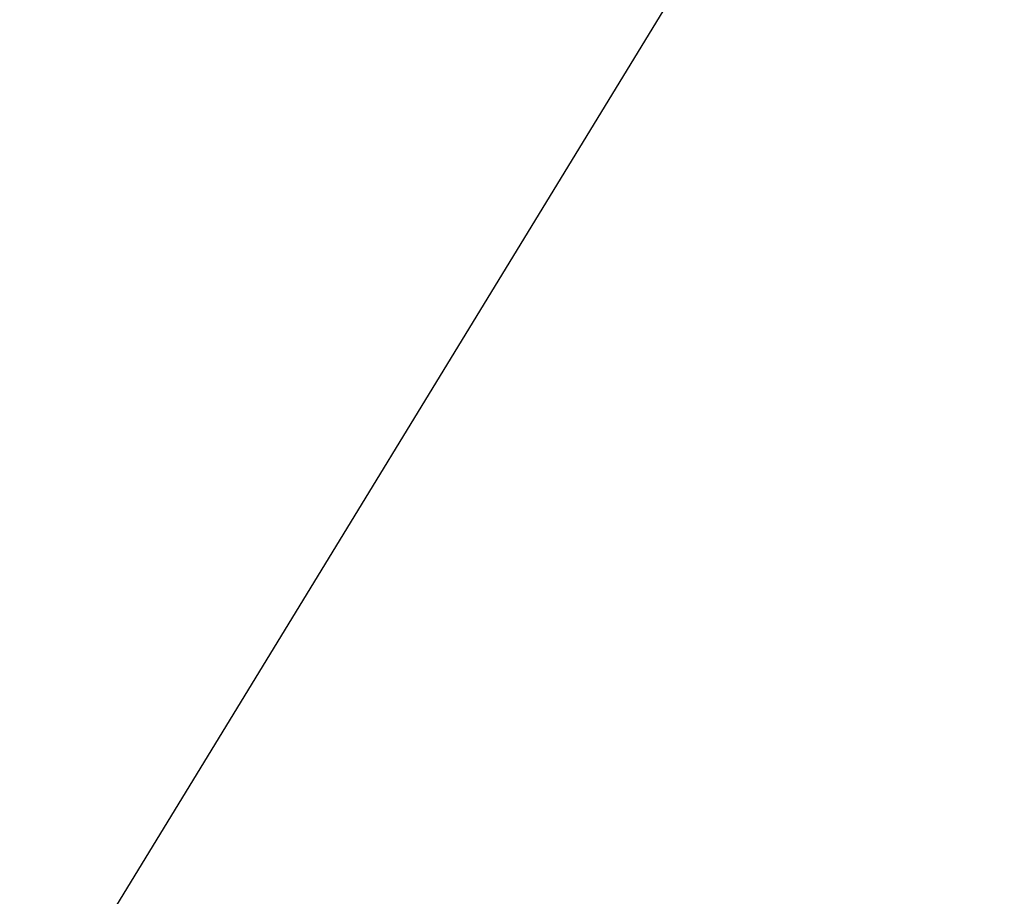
# Model space of a CAD drawing. Header units: inches. Extents: x 36 to 1719, y -84 to 1122.
# Tile 217 of 256: x 771.685 to 771.855, y 455.725 to 455.877. Entities that reach past the tile are written whole.
import ezdxf

# ---------------------------------------------------------------- set-up
doc = ezdxf.new("R2010")
doc.units = ezdxf.units.IN
doc.header["$LTSCALE"] = 48
doc.header["$MEASUREMENT"] = 0
doc.layers.add('Visible (ANSI)', color=7, linetype='Continuous', lineweight=30)

msp = doc.modelspace()

# ---------------------------------------------------------------- linework, layer by layer
at = {"layer": 'Visible (ANSI)'}
msp.add_line((771.43322, 455.28465), (772.25676, 456.63258), dxfattribs=at)
msp.add_open_spline([(766.72645, 451.46068), (767.05013, 451.21749), (767.31325, 450.75632), (768.6151, 450.25598), (769.4768, 450.12848), (770.48835, 450.19568), (771.16379, 450.50615), (771.91253, 450.94609), (772.38763, 451.81029), (772.48734, 452.26787), (772.5277, 452.69701), (772.45283, 453.47118), (771.9299, 454.23283), (771.47055, 454.50799), (771.15615, 454.718), (770.42336, 454.96626), (770.0897, 455.10158), (769.66961, 455.2544), (769.53778, 455.33132), (769.36571, 455.43147), (769.33136, 455.57432), (769.35066, 455.67588), (769.41195, 455.77899), (769.58484, 455.84272), (769.82531, 455.87801), (770.00494, 455.8757), (770.43433, 455.7748), (770.89592, 455.55564), (771.15773, 455.31138), (771.35896, 455.09064), (771.46753, 454.98405)], degree=4, knots=[0, 0, 0, 0, 0, 0.107991, 0.154721, 0.201249, 0.247092, 0.294045, 0.337268, 0.377117, 0.415859, 0.454911, 0.494638, 0.534662, 0.574373, 0.610521, 0.645386, 0.677292, 0.703632, 0.725706, 0.744086, 0.761302, 0.778538, 0.797356, 0.818035, 0.842792, 0.870677, 0.899937, 0.930619, 1, 1, 1, 1, 1], dxfattribs=at)

doc.saveas('drawing.dxf')
